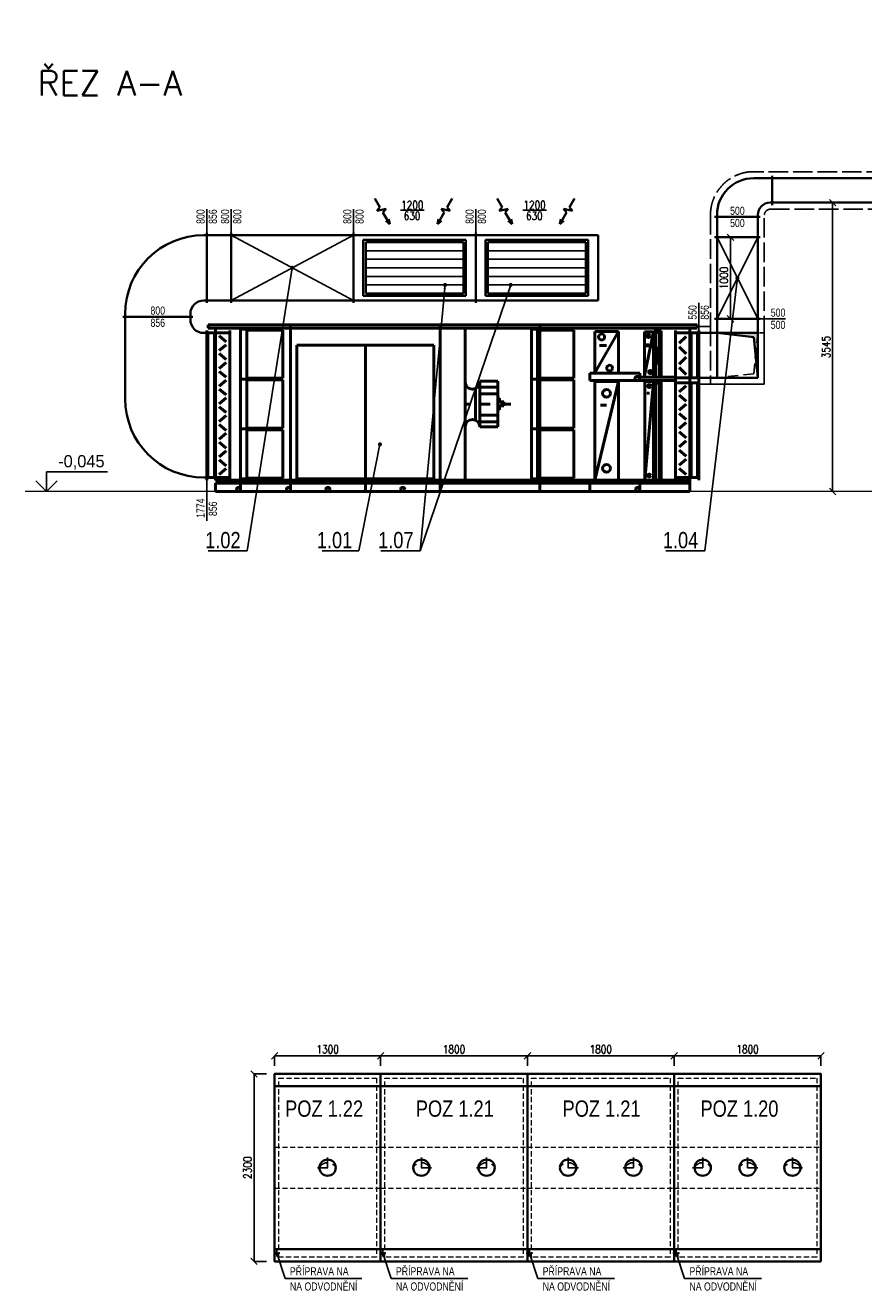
# Model space of a CAD drawing. Header units: millimetres. Extents: x 161070 to 520640, y 9197 to 248394.
# Tile 23 of 137: x 251581 to 261863, y 34040 to 49572. Entities that reach past the tile are written whole.
import ezdxf
from ezdxf.enums import TextEntityAlignment as Align

# ---------------------------------------------------------------- set-up
doc = ezdxf.new("R2010")
doc.units = ezdxf.units.MM
doc.header["$LTSCALE"] = 10
for name, pattern in [('ACAD_ISO02W100', [15, 12, -3]), ('AUSGEZOGEN', [0]), ('DASHDOT', [25.4, 12.7, -6.35, 0, -6.35]), ('DASHED', [19.05, 12.7, -6.35]), ('DASHED2', [9.525, 6.35, -3.175])]:
    doc.linetypes.add(name, pattern=pattern)
doc.layers.get('Defpoints').update_dxf_attribs({"color": 252})
for name, color, linetype, lineweight in [('VZT Odvod', 5, 'Continuous', 35), ('VZT Privod', 6, 'Continuous', 35), ('VZT Text', 2, 'Continuous', 15), ('VZT-komponenty', 1, 'Continuous', 50), ('VZT-koty', 4, 'Continuous', 25)]:
    doc.layers.add(name, color=color, linetype=linetype, lineweight=lineweight)
for name, color, linetype in [('VZT Privod-pozice_odkaz', 7, 'Continuous'), ('VZT Privod-pozice_text', 7, 'Continuous'), ('VZT Tepelná izolace', 3, 'ACAD_ISO02W100'), ('VZT Tepelná izolace-pozice_odkaz', 7, 'Continuous'), ('VZT Tepelná izolace-pozice_text', 7, 'Continuous'), ('Vzt_koty', 4, 'Continuous'), ('VZTPRIVOD', 1, 'Continuous')]:
    doc.layers.add(name, color=color, linetype=linetype)
doc.styles.add('AR-KOTY', font='simplex', dxfattribs={"width": 0.7})
doc.styles.add('Arial', font='arial.ttf')
doc.styles.add('laplan N', font='txt')
doc.styles.add('Romans', font='romans.shx', dxfattribs={"width": 0.8})
doc.styles.add('SIMPLEX', font='simplex.shx', dxfattribs={"width": 0.8})
doc.styles.get("Standard").update_dxf_attribs({"font": 'ic-simplex.shx', "width": 0.8})
doc.dimstyles.new('CADKON', dxfattribs={"dimscale": 50, "dimtxt": 2.5, "dimasz": 2.5, "dimexe": 1.8, "dimexo": 5, "dimgap": 0.6, "dimtad": 1, "dimrnd": 1, "dimtxsty": 'Standard', "dimblk1": 'ARCHTICK', "dimblk2": 'ARCHTICK', "dimsah": 1, "dimcen": 2.5, "dimadec": 1, "dimazin": 2, "dimtfac": 1, "dimtdec": 4, "dimtix": 1, "dimtmove": 1, "dimatfit": 3, "dimldrblk": 'OPEN30', "dimfxl": 5, "dimtolj": 1, "dimarcsym": 0})
doc.dimstyles.new('Standa 50', dxfattribs={"dimtxt": 100, "dimasz": 80, "dimexe": 0, "dimexo": 30, "dimgap": 30, "dimtad": 1, "dimdec": 0, "dimrnd": 1, "dimdsep": 46, "dimtxsty": 'Romans', "dimblk": 'OBLIQUE', "dimcen": 0, "dimclrd": 256, "dimclre": 256, "dimclrt": 256, "dimadec": 0, "dimazin": 0, "dimtfac": 1, "dimtdec": 0, "dimtofl": 0, "dimtmove": 0, "dimatfit": 3, "dimldrblk": 'OBLIQUE', "dimfxl": 1, "dimtvp": 1.1, "dimtolj": 1, "dimlwd": -1, "dimlwe": -1, "dimarcsym": 0})

# ---------------------------------------------------------------- blocks, each defined once
blk = doc.blocks.new('_OBLIQUE')
at = {"color": 0, "linetype": 'ByBlock'}
blk.add_line((-0.5, -0.5), (0.5, 0.5), dxfattribs=at)
blk = doc.blocks.new('*D3143')
at = {"layer": 'Defpoints', "color": 0}
for p in [(261479, 47395), (261473, 43850), (261482, 43850)]:
    blk.add_point(p, dxfattribs=at)
at = {"layer": 'Vzt_koty'}
for p, q in [((261509, 47395), (261482, 47395)), ((261482, 47395), (261482, 43850)), ((261503, 43850), (261482, 43850))]:
    blk.add_line(p, q, dxfattribs=at)
at = {"layer": 'Vzt_koty', "xscale": 80, "yscale": 80, "zscale": 80}
for p, rotation in [((261482, 47395), 90), ((261482, 43850), 270)]:
    blk.add_blockref('_OBLIQUE', p, dxfattribs=dict(at, rotation=rotation))
at = {"layer": 'Vzt_koty', "insert": (261402, 45623), "char_height": 100, "attachment_point": 5, "rotation": 90, "style": 'Romans'}
blk.add_mtext('\\A1;3545', dxfattribs=at)
blk = doc.blocks.new('*U2195')
at = {"color": 0, "linetype": 'ByBlock'}
for p, q in [((0, 300), (0, 330)), ((1500, 300), (1500, 330)), ((1500, 300), (0, 300)), ((0, 300), (0, 0)), ((1500, 0), (1500, 300)), ((0, 0), (1500, 0)), ((0, 0), (0, -30)), ((1500, 0), (1500, -30))]:
    blk.add_line(p, q, dxfattribs=at)
blk = doc.blocks.new('*U2193', base_point=(-25, 150))
at = {"color": 0, "linetype": 'ByBlock', "lineweight": -2}
for p, q in [((-25, 650), (-25, 680)), ((-25, 650), (-25, 650)), ((-25, 150), (-25, 650)), ((0, 650), (-25, 650)), ((450, -25), (450, 200)), ((0, 150), (-25, 150)), ((-25, 150), (-25, 120)), ((-25, 150), (-25, 150)), ((150, 0), (150, -25)), ((150, -25), (120, -25)), ((150, -25), (150, -25)), ((150, -25), (450, -25)), ((450, -25), (480, -25)), ((450, -25), (450, -25))]:
    blk.add_line(p, q, dxfattribs=at)
for centre, radius in [((0, 200), 450), ((0, 0), 150)]:
    blk.add_arc(centre, radius, 0, 90, dxfattribs=at)
blk = doc.blocks.new('*U2203', base_point=(250, 500))
at = {"color": 0, "linetype": 'ByBlock'}
for p, q in [((0, 500), (0, 530)), ((250, 500), (0, 500)), ((0, 500), (0, 0)), ((250, 500), (250, 530)), ((250, 0), (250, 500)), ((0, 0), (0, -30)), ((0, 0), (250, 0)), ((250, 0), (250, -30))]:
    blk.add_line(p, q, dxfattribs=at)
blk = doc.blocks.new('*U2169', base_point=(225, 0))
at = {"color": 0, "linetype": 'ByBlock', "lineweight": -2}
for p, q in [((0, 550), (0, 580)), ((0, 550), (0, 0)), ((225, 550), (0, 550)), ((225, 550), (225, 0)), ((675, 500), (225, 550)), ((725, 550), (225, 550)), ((675, 500), (725, 0)), ((725, 0), (725, 550)), ((0, 0), (0, -30)), ((0, 0), (225, 0)), ((225, 0), (725, 0))]:
    blk.add_line(p, q, dxfattribs=at)
at = {"color": 0, "lineweight": -2}
for points in [[(675, 500), (725, 550), (225, 550)], [(675, 500), (725, 0), (725, 550)], [(675, 500), (725, 0), (725, 0)]]:
    blk.add_solid(points, dxfattribs=at)
blk = doc.blocks.new('*U2172')
at = {"color": 0, "linetype": 'ByBlock', "lineweight": -2}
for p, q in [((500, 725), (0, 725)), ((0, 725), (0, 175)), ((500, 175), (500, 725)), ((0, 175), (0, 0)), ((500, 0), (500, 175)), ((0, 0), (-30, 0)), ((0, 0), (500, 0)), ((500, 0), (530, 0))]:
    blk.add_line(p, q, dxfattribs=at)
at = {"color": 2, "linetype": 'DASHED', "lineweight": 25}
for p, q in [((50, 675), (0, 175)), ((50, 675), (500, 725)), ((0, 175), (500, 175))]:
    blk.add_line(p, q, dxfattribs=at)
blk.add_solid([(50, 675), (500, 725), (500, 725)], dxfattribs=at)
blk = doc.blocks.new('VZT jednotka MANIK - pohled přívod')
at = {"layer": 'VZT-komponenty', "linetype": 'AUSGEZOGEN'}
for p, q in [((-6014, 1254), (-6014, 1294)), ((-6014, 1294), (-5006, 1294)), ((-5006, 1254), (-6014, 1254)), ((-5924, -612), (-5924, 1254)), ((-5924, 1254), (-5006, 1254)), ((-5618, -612), (-5618, 1254)), ((-5006, 1294), (-5006, 1254)), ((-5006, 1254), (-5006, 1294)), ((-5006, 1294), (-3170, 1294)), ((-3170, 1254), (-5006, 1254)), ((-5006, 1254), (-3170, 1254)), ((-5006, 1254), (-5006, -612)), ((-5006, -612), (-5006, 1254)), ((-3170, 1254), (-3170, 1294)), ((-3170, 1294), (-3170, 1254)), ((-3170, 1294), (-1946, 1294)), ((-3170, -612), (-3170, 1254)), ((-3170, 1254), (-3170, -612)), ((-1946, 1254), (-3170, 1254)), ((-3170, 1254), (-1946, 1254)), ((-2864, -612), (-2864, 1254)), ((-2051, -612), (-2051, 1254)), ((-1946, 1294), (-1946, 1254)), ((-1946, 1254), (-1946, 1294)), ((-1946, 1294), (-20, 1294)), ((-1946, 1254), (-1946, -612)), ((-1946, -612), (-1946, 1254)), ((-20, 1254), (-1946, 1254)), ((-1946, 1254), (-110, 1254)), ((-110, 1254), (-110, -612)), ((-20, 1294), (-20, 1254)), ((-6034, 1224), (-6034, -612)), ((-6034, 1193), (-5924, 1193)), ((-6018, 1193), (-5940, 1193)), ((-6018, -581), (-6018, 1193)), ((-5940, 1193), (-5940, -581)), ((-5924, 1224), (-5924, -612)), ((-5924, -612), (-5924, 1224)), ((-5749, 1193), (-5924, 1193)), ((-5793, 1084), (-5880, 1157)), ((-5749, -612), (-5749, 1224)), ((-5618, 627), (-5618, 1239)), ((-5618, 1239), (-5543, 1239)), ((-5543, 1239), (-5543, 627)), ((-5543, 637), (-5543, 1229)), ((-5543, 1229), (-5098, 1229)), ((-5098, 1229), (-5098, 637)), ((-2051, 627), (-2051, 1239)), ((-2051, 1239), (-1976, 1239)), ((-1976, 1239), (-1976, 627)), ((-1976, 637), (-1976, 1229)), ((-1976, 1229), (-1531, 1229)), ((-1531, 1229), (-1531, 637)), ((-1274, 700), (-1274, 1211)), ((-1274, 1211), (-985, 1211)), ((-1274, 704), (-985, 1211)), ((-985, 1211), (-985, 700)), ((-668, 651), (-553, 1207)), ((-664, 1207), (-553, 1207)), ((-664, 651), (-664, 1207)), ((-553, 1207), (-553, 651)), ((-546, 1220), (-461, 1220)), ((-546, 650), (-546, 1220)), ((-526, 1200), (-481, 1200)), ((-526, 650), (-526, 1200)), ((-481, 1200), (-481, 650)), ((-461, 1220), (-461, 650)), ((-285, 1224), (-285, 612)), ((-285, 1193), (-110, 1193)), ((-241, 1066), (-154, 1151)), ((-110, 1224), (-110, 612)), ((-110, 612), (-110, 1224)), ((0, 1193), (-110, 1193)), ((-94, 1193), (-16, 1193)), ((-94, 643), (-94, 1193)), ((-16, 1193), (-16, 643)), ((0, 612), (0, 1224)), ((-5793, 1048), (-5880, 976)), ((-5793, 867), (-5880, 940)), ((-4929, 1042), (-4088, 1042)), ((-4929, -596), (-4929, 1042)), ((-4088, 1042), (-3247, 1042)), ((-4088, -596), (-4088, 1042)), ((-4088, 1042), (-4088, -596)), ((-3247, 1042), (-3247, -596)), ((-1216, 1038), (-1129, 1038)), ((-647, 1038), (-606, 1038)), ((-627, 1017), (-627, 1063)), ((-510, 824), (-510, 1006)), ((-510, 1006), (-498, 1006)), ((-498, 1006), (-498, 824)), ((-241, 1024), (-154, 939)), ((-5793, 831), (-5880, 759)), ((-498, 824), (-510, 824)), ((-241, 812), (-154, 897)), ((-5793, 650), (-5880, 722)), ((-5618, 627), (-5543, 627)), ((-5543, 627), (-5618, 627)), ((-5618, 15), (-5618, 627)), ((-5098, 637), (-5543, 637)), ((-5543, 627), (-5543, 15)), ((-2051, 627), (-1976, 627)), ((-1976, 627), (-2051, 627)), ((-2051, 15), (-2051, 627)), ((-1531, 637), (-1976, 637)), ((-1976, 627), (-1976, 15)), ((-1335, 610), (-1335, 700)), ((-1335, 700), (-722, 700)), ((-985, 700), (-1274, 700)), ((-722, 700), (-722, 610)), ((-722, 610), (-722, 651)), ((-722, 651), (-285, 651)), ((-553, 651), (-664, 651)), ((-461, 650), (-546, 650)), ((-481, 650), (-526, 650)), ((-285, 651), (-285, 610)), ((-285, 643), (-110, 643)), ((-241, 770), (-154, 685)), ((0, 643), (-110, 643)), ((-16, 643), (-94, 643)), ((-5793, 614), (-5880, 541)), ((-5793, 433), (-5880, 505)), ((-5543, 25), (-5543, 617)), ((-5543, 617), (-5098, 617)), ((-5098, 617), (-5098, 25)), ((-2864, 40), (-2864, 602)), ((-2739, 124), (-2739, 512)), ((-2685, 602), (-2463, 602)), ((-2685, 40), (-2685, 602)), ((-2685, 530), (-2464, 530)), ((-2685, 447), (-2685, 530)), ((-2464, 530), (-2464, 447)), ((-2463, 602), (-2463, 40)), ((-1976, 617), (-1531, 617)), ((-1976, 25), (-1976, 617)), ((-1531, 617), (-1531, 25)), ((-722, 610), (-1335, 610)), ((-1274, 597), (-985, 597)), ((-985, 597), (-1274, -612)), ((-1274, -612), (-1274, 597)), ((-1274, -612), (-985, 597)), ((-985, 597), (-985, -612)), ((-285, 610), (-722, 610)), ((-662, 597), (-552, 597)), ((-552, 597), (-662, -612)), ((-662, -612), (-662, 597)), ((-662, -612), (-552, 597)), ((-621, 467), (-621, 439)), ((-552, 597), (-552, -612)), ((-546, 596), (-461, 596)), ((-546, -612), (-546, 596)), ((-526, 576), (-481, 576)), ((-526, -612), (-526, 576)), ((-481, 576), (-481, -612)), ((-461, 596), (-461, -612)), ((-285, 612), (-285, -612)), ((-285, 581), (-110, 581)), ((-241, 469), (-154, 544)), ((-110, 612), (-110, -612)), ((-110, -612), (-110, 612)), ((0, 581), (-110, 581)), ((-94, 581), (-16, 581)), ((-94, -581), (-94, 581)), ((-16, 581), (-16, -581)), ((0, -612), (0, 612)), ((-5793, 397), (-5880, 324)), ((-2464, 447), (-2685, 447)), ((-2463, 394), (-2441, 394)), ((-2463, 347), (-2463, 394)), ((-2463, 347), (-2389, 347)), ((-2463, 298), (-2463, 347)), ((-2441, 347), (-2463, 347)), ((-2441, 394), (-2441, 347)), ((-2389, 347), (-2389, 298)), ((-634, 453), (-607, 453)), ((-241, 431), (-154, 356)), ((-241, 244), (-154, 319)), ((-5793, 215), (-5880, 288)), ((-5793, 179), (-5880, 107)), ((-2685, 183), (-2464, 183)), ((-2685, 101), (-2685, 183)), ((-2464, 183), (-2464, 101)), ((-2389, 298), (-2463, 298)), ((-2463, 298), (-2441, 298)), ((-2463, 248), (-2463, 298)), ((-2441, 248), (-2463, 248)), ((-2441, 298), (-2441, 248)), ((-1202, 308), (-1130, 308)), ((-241, 206), (-154, 131)), ((-5793, -2), (-5880, 71)), ((-5543, 15), (-5618, 15)), ((-5618, 15), (-5543, 15)), ((-5618, -597), (-5618, 15)), ((-5098, 25), (-5543, 25)), ((-5543, 15), (-5543, -597)), ((-5543, -587), (-5543, 5)), ((-5543, 5), (-5098, 5)), ((-5098, 5), (-5098, -587)), ((-2464, 101), (-2685, 101)), ((-2463, 40), (-2685, 40)), ((-2051, -597), (-2051, 15)), ((-1976, 15), (-2051, 15)), ((-2051, 15), (-1976, 15)), ((-1531, 25), (-1976, 25)), ((-1976, 15), (-1976, -597)), ((-1976, -587), (-1976, 5)), ((-1976, 5), (-1531, 5)), ((-1531, 5), (-1531, -587)), ((-241, 19), (-154, 94)), ((-5793, -38), (-5880, -110)), ((-5793, -219), (-5880, -147)), ((-241, -19), (-154, -94)), ((-241, -206), (-154, -131)), ((-5793, -255), (-5880, -328)), ((-241, -244), (-154, -319)), ((-5793, -436), (-5880, -364)), ((-241, -431), (-154, -356)), ((-6034, -581), (-5924, -581)), ((-5940, -581), (-6018, -581)), ((-5749, -581), (-5924, -581)), ((-5006, -612), (-5924, -612)), ((-5793, -472), (-5880, -545)), ((-5543, -597), (-5618, -597)), ((-5098, -587), (-5543, -587)), ((-3170, -612), (-5006, -612)), ((-4088, -596), (-4929, -596)), ((-3247, -596), (-4088, -596)), ((-3170, -612), (-3170, -652)), ((-2864, -612), (-3170, -612)), ((-1946, -612), (-3170, -612)), ((-2864, -652), (-2864, -612)), ((-2864, -612), (-2864, -652)), ((-1946, -612), (-2864, -612)), ((-1976, -597), (-2051, -597)), ((-1531, -587), (-1976, -587)), ((-1946, -612), (-1946, -652)), ((-1334, -612), (-1946, -612)), ((-1946, -652), (-1946, -612)), ((-110, -612), (-1946, -612)), ((-1334, -652), (-1334, -612)), ((-985, -612), (-1274, -612)), ((-722, -612), (-722, -652)), ((-416, -612), (-722, -612)), ((-552, -612), (-662, -612)), ((-461, -612), (-546, -612)), ((-481, -612), (-526, -612)), ((-416, -612), (-416, -652)), ((-416, -652), (-416, -612)), ((-110, -612), (-416, -612)), ((-285, -581), (-110, -581)), ((-241, -469), (-154, -544)), ((0, -581), (-110, -581)), ((-110, -652), (-110, -612)), ((-16, -581), (-94, -581)), ((-5924, -652), (-5924, -752)), ((-5924, -752), (-5924, -652)), ((-5924, -652), (-5618, -652)), ((-5006, -652), (-5924, -652)), ((-5618, -752), (-5924, -752)), ((-5924, -752), (-5006, -752)), ((-5618, -752), (-5618, -652)), ((-5618, -652), (-5618, -752)), ((-5618, -652), (-5006, -652)), ((-5006, -752), (-5618, -752)), ((-5006, -752), (-5006, -652)), ((-5006, -652), (-5006, -752)), ((-5006, -652), (-5006, -752)), ((-5006, -752), (-5006, -652)), ((-3170, -652), (-5006, -652)), ((-5006, -652), (-4088, -652)), ((-5006, -752), (-3170, -752)), ((-4088, -752), (-5006, -752)), ((-4088, -752), (-4088, -652)), ((-4088, -652), (-3170, -652)), ((-4088, -652), (-4088, -752)), ((-3170, -752), (-4088, -752)), ((-3170, -652), (-3170, -752)), ((-3170, -752), (-3170, -652)), ((-3170, -652), (-3170, -752)), ((-1946, -652), (-3170, -652)), ((-3170, -652), (-2864, -652)), ((-3170, -752), (-1946, -752)), ((-2864, -652), (-1946, -652)), ((-1946, -752), (-1946, -652)), ((-1946, -652), (-1946, -752)), ((-1946, -652), (-1334, -652)), ((-110, -652), (-1946, -652)), ((-1946, -752), (-110, -752)), ((-1334, -752), (-1334, -652)), ((-1334, -652), (-722, -652)), ((-722, -752), (-1334, -752)), ((-722, -652), (-722, -752)), ((-722, -652), (-416, -652)), ((-416, -652), (-110, -652)), ((-110, -752), (-110, -652))]:
    blk.add_line(p, q, dxfattribs=at)
at = {"layer": 'VZT-komponenty', "linetype": 'DASHDOT'}
blk.add_line((-2303, 319), (-2863, 319), dxfattribs=at)
at = {"layer": 'VZT-komponenty', "linetype": 'AUSGEZOGEN'}
for centre, radius in [((-1191, 1145), 38), ((-619, 1157), 20.6), ((-1092, 762), 35.4), ((-755, 634), 26.4), ((-594, 713), 20.6), ((-1130, 452), 48.2), ((-607, 542), 18.3), ((-1130, -468), 48.2), ((-607, -557), 18.3), ((-5643, -727), 25), ((-5031, -727), 25), ((-4547, -727), 25), ((-3629, -727), 25), ((-747, -727), 25)]:
    blk.add_circle(centre, radius, dxfattribs=at)
for centre, start, end in [((-2775, 593), 180, 0.0724), ((-2775, 42), 0.0724, 180)]:
    blk.add_arc(centre, 89.6, start, end, dxfattribs=at)
blk = doc.blocks.new('*U3520', base_point=(965, 965))
at = {"color": 0, "linetype": 'ByBlock', "lineweight": -2}
for p, q in [((-35, 965), (-35, 995)), ((0, 965), (-35, 965)), ((-35, 165), (-35, 965)), ((0, 165), (-35, 165)), ((-35, 165), (-35, 135)), ((165, 0), (165, -35)), ((965, 0), (965, -35)), ((135, -35), (995, -35)), ((165, -35), (965, -35))]:
    blk.add_line(p, q, dxfattribs=at)
for radius in [965, 165]:
    blk.add_arc((0, 0), radius, 0, 90, dxfattribs=at)
blk = doc.blocks.new('*U3521', base_point=(300, 400))
at = {"color": 0, "linetype": 'ByBlock', "lineweight": -2}
for p, q in [((0, 400), (0, 430)), ((25, 400), (0, 400)), ((0, 400), (0, -400)), ((0, 400), (0, 400)), ((25, 400), (275, 400)), ((275, 400), (300, 400)), ((300, 400), (300, 430)), ((300, 400), (300, -400)), ((300, 400), (300, 400)), ((25, -400), (0, -400)), ((0, -400), (0, -430)), ((0, -400), (0, -400)), ((275, -400), (25, -400)), ((275, -400), (300, -400)), ((300, -400), (300, -430)), ((300, -400), (300, -400))]:
    blk.add_line(p, q, dxfattribs=at)
blk = doc.blocks.new('*U3519', base_point=(-35, 1939))
at = {"color": 0, "linetype": 'ByBlock', "lineweight": -2}
for p, q in [((-35, 1939), (-35, 1969)), ((-35, 1939), (-35, 1939)), ((-35, 165), (-35, 1939)), ((0, 1939), (-35, 1939)), ((965, -35), (965, 974)), ((0, 165), (-35, 165)), ((-35, 165), (-35, 135)), ((-35, 165), (-35, 165)), ((165, 0), (165, -35)), ((165, -35), (135, -35)), ((165, -35), (165, -35)), ((165, -35), (965, -35)), ((965, -35), (995, -35)), ((965, -35), (965, -35))]:
    blk.add_line(p, q, dxfattribs=at)
for centre, radius in [((0, 974), 965), ((0, 0), 165)]:
    blk.add_arc(centre, radius, 0, 90, dxfattribs=at)
blk = doc.blocks.new('*U3526', base_point=(1500, 800))
at = {"color": 0, "linetype": 'ByBlock', "lineweight": -2}
for points in [[(0, 800), (0, 830)], [(0, 800), (1500, 800)], [(0, 800), (0, 0)], [(1500, 800), (1500, 830)], [(1500, 800), (1500, 0)], [(0, 0), (0, -30)], [(0, 0), (1500, 0)], [(1500, 0), (1500, -30)]]:
    blk.add_lwpolyline(points, dxfattribs=at)
at = {"color": 2, "linetype": 'ByBlock', "lineweight": 25}
for points in [[(0, 800), (1500, 0)], [(1500, 800), (0, 0)]]:
    blk.add_lwpolyline(points, dxfattribs=at)
blk = doc.blocks.new('*U3533')
at = {"color": 0, "linetype": 'ByBlock'}
for p, q in [((0, 800), (0, 830)), ((1500, 800), (0, 800)), ((0, 800), (0, 0)), ((1500, 800), (1500, 830)), ((1500, 0), (1500, 800)), ((0, 0), (0, -30)), ((0, 0), (1500, 0)), ((1500, 0), (1500, -30))]:
    blk.add_line(p, q, dxfattribs=at)
blk = doc.blocks.new('*U3534')
at = {"color": 0, "linetype": 'ByBlock', "lineweight": -2}
for p, q in [((0, 800), (0, 830)), ((1500, 800), (0, 800)), ((0, 800), (0, 0)), ((1500, 0), (1500, 800)), ((0, 0), (1500, 0)), ((0, 0), (0, -30))]:
    blk.add_line(p, q, dxfattribs=at)
blk = doc.blocks.new('*U3535', base_point=(-600, -315))
at = {"color": 0, "linetype": 'ByBlock', "lineweight": -2}
for p, q in [((-630, 345), (-630, -345)), ((-630, 345), (-600, 345)), ((-600, 345), (600, 345)), ((-600, 315), (-600, -315)), ((-600, 315), (600, 315)), ((600, 345), (630, 345)), ((600, 315), (600, -315)), ((630, 345), (630, -345)), ((-630, -345), (-600, -345)), ((-600, -315), (600, -315)), ((-600, -345), (600, -345)), ((600, -345), (630, -345))]:
    blk.add_line(p, q, dxfattribs=at)
at = {"color": 2, "linetype": 'ByBlock', "lineweight": 25}
for p, q in [((-600, 210), (600, 210)), ((-600, 105), (600, 105)), ((-600, 0), (600, 0)), ((-600, -105), (600, -105)), ((-600, -210), (600, -210))]:
    blk.add_line(p, q, dxfattribs=at)
blk = doc.blocks.new('*U2277', base_point=(100.000029, 76.999998))
at = {"color": 0, "linetype": 'ByBlock', "lineweight": -2}
for p, q in [((100.000029, 76.999998), (278.000029, 76.999998)), ((278.000029, 76.999998), (304.513255, 153.999998)), ((331.026481, 76.999998), (304.513255, 153.999998)), ((331.026481, 76.999998), (357.539708, -0.000002)), ((357.539708, -0.000002), (384.052934, 76.999998)), ((384.052934, 76.999998), (620.052934, 76.999998)), ((620.052934, 76.999998), (535.879199, 107.513298)), ((620.052934, 76.999998), (535.879199, 46.486697))]:
    blk.add_line(p, q, dxfattribs=at)
blk = doc.blocks.new('_ArchTick')
at = {"color": 0, "const_width": 0.15}
blk.add_lwpolyline([(-0.5, -0.5), (0.5, 0.5)], dxfattribs=at)
blk = doc.blocks.new('*U2192', base_point=(1000, 500))
at = {"color": 0, "linetype": 'ByBlock', "lineweight": -2}
for points in [[(0, 500), (0, 530)], [(0, 500), (1000, 500)], [(0, 500), (0, 0)], [(1000, 500), (1000, 530)], [(1000, 500), (1000, 0)], [(0, 0), (0, -30)], [(0, 0), (1000, 0)], [(1000, 0), (1000, -30)]]:
    blk.add_lwpolyline(points, dxfattribs=at)
at = {"color": 2, "linetype": 'ByBlock', "lineweight": 25}
for points in [[(0, 500), (1000, 0)], [(1000, 500), (0, 0)]]:
    blk.add_lwpolyline(points, dxfattribs=at)
blk = doc.blocks.new('*D3564')
at = {"layer": 'Defpoints', "color": 0}
for p in [(260064, 46970), (260064, 45970), (260229, 45970)]:
    blk.add_point(p, dxfattribs=at)
at = {"layer": 'Vzt_koty'}
for p, q in [((260094, 46970), (260229, 46970)), ((260229, 46970), (260229, 45970)), ((260094, 45970), (260229, 45970))]:
    blk.add_line(p, q, dxfattribs=at)
at = {"layer": 'Vzt_koty', "xscale": 80, "yscale": 80, "zscale": 80}
for p, rotation in [((260229, 46970), 90), ((260229, 45970), 270)]:
    blk.add_blockref('_OBLIQUE', p, dxfattribs=dict(at, rotation=rotation))
at = {"layer": 'Vzt_koty', "insert": (260149, 46470), "char_height": 100, "attachment_point": 5, "rotation": 90, "style": 'Romans'}
blk.add_mtext('\\A1;1000', dxfattribs=at)
blk = doc.blocks.new('*U3571')
at = {"color": 40, "linetype": 'DASHDOT', "lineweight": 25}
for p, q in [((-125, 0), (125, 0)), ((0, 125), (0, -125))]:
    blk.add_line(p, q, dxfattribs=at)
at = {"color": 0, "linetype": 'ByBlock', "lineweight": -2}
blk.add_circle((0, 0), 100, dxfattribs=at)
at = {"color": 40, "linetype": 'DASHED', "lineweight": 25}
blk.add_arc((50, 0), 112, 116.5651, 243.4349, dxfattribs=at)
blk = doc.blocks.new('*D3572')
at = {"layer": 'Defpoints', "color": 0}
for p in [(257739, 36923), (255939, 36700), (257739, 36700)]:
    blk.add_point(p, dxfattribs=at)
at = {"layer": 'VZT-koty'}
for p, q in [((255939, 36800), (255939, 36923)), ((255939, 36923), (257739, 36923)), ((257739, 36800), (257739, 36923))]:
    blk.add_line(p, q, dxfattribs=at)
at = {"layer": 'VZT-koty', "xscale": 80, "yscale": 80, "zscale": 80, "rotation": 180}
blk.add_blockref('_OBLIQUE', (255939, 36923), dxfattribs=at)
at = {"layer": 'VZT-koty', "xscale": 80, "yscale": 80, "zscale": 80}
blk.add_blockref('_OBLIQUE', (257739, 36923), dxfattribs=at)
at = {"layer": 'VZT-koty', "insert": (256839, 37003), "char_height": 100, "attachment_point": 5, "style": 'Romans'}
blk.add_mtext('\\A1;1800', dxfattribs=at)
blk = doc.blocks.new('*D3573')
at = {"layer": 'Defpoints', "color": 0}
for p in [(259539, 36923), (257739, 36700), (259539, 36700)]:
    blk.add_point(p, dxfattribs=at)
at = {"layer": 'VZT-koty'}
for p, q in [((257739, 36800), (257739, 36923)), ((257739, 36923), (259539, 36923)), ((259539, 36800), (259539, 36923))]:
    blk.add_line(p, q, dxfattribs=at)
at = {"layer": 'VZT-koty', "xscale": 80, "yscale": 80, "zscale": 80, "rotation": 180}
blk.add_blockref('_OBLIQUE', (257739, 36923), dxfattribs=at)
at = {"layer": 'VZT-koty', "xscale": 80, "yscale": 80, "zscale": 80}
blk.add_blockref('_OBLIQUE', (259539, 36923), dxfattribs=at)
at = {"layer": 'VZT-koty', "insert": (258639, 37003), "char_height": 100, "attachment_point": 5, "style": 'Romans'}
blk.add_mtext('\\A1;1800', dxfattribs=at)
blk = doc.blocks.new('*D3574')
at = {"layer": 'Defpoints', "color": 0}
for p in [(261339, 36923), (259539, 36700), (261339, 36700)]:
    blk.add_point(p, dxfattribs=at)
at = {"layer": 'VZT-koty'}
for p, q in [((259539, 36800), (259539, 36923)), ((259539, 36923), (261339, 36923)), ((261339, 36800), (261339, 36923))]:
    blk.add_line(p, q, dxfattribs=at)
at = {"layer": 'VZT-koty', "xscale": 80, "yscale": 80, "zscale": 80, "rotation": 180}
blk.add_blockref('_OBLIQUE', (259539, 36923), dxfattribs=at)
at = {"layer": 'VZT-koty', "xscale": 80, "yscale": 80, "zscale": 80}
blk.add_blockref('_OBLIQUE', (261339, 36923), dxfattribs=at)
at = {"layer": 'VZT-koty', "insert": (260439, 37003), "char_height": 100, "attachment_point": 5, "style": 'Romans'}
blk.add_mtext('\\A1;1800', dxfattribs=at)
blk = doc.blocks.new('*D3575')
at = {"layer": 'Defpoints', "color": 0}
for p in [(255939, 36923), (254639, 36700), (255939, 36700)]:
    blk.add_point(p, dxfattribs=at)
at = {"layer": 'VZT-koty'}
for p, q in [((254639, 36800), (254639, 36923)), ((254639, 36923), (255939, 36923)), ((255939, 36800), (255939, 36923))]:
    blk.add_line(p, q, dxfattribs=at)
at = {"layer": 'VZT-koty', "xscale": 80, "yscale": 80, "zscale": 80, "rotation": 180}
blk.add_blockref('_OBLIQUE', (254639, 36923), dxfattribs=at)
at = {"layer": 'VZT-koty', "xscale": 80, "yscale": 80, "zscale": 80}
blk.add_blockref('_OBLIQUE', (255939, 36923), dxfattribs=at)
at = {"layer": 'VZT-koty', "insert": (255289, 37003), "char_height": 100, "attachment_point": 5, "style": 'Romans'}
blk.add_mtext('\\A1;1300', dxfattribs=at)
blk = doc.blocks.new('*D3576')
at = {"layer": 'Defpoints', "color": 0}
for p in [(254639, 36700), (254386, 34400), (254638, 34400)]:
    blk.add_point(p, dxfattribs=at)
at = {"layer": 'VZT-koty'}
for p, q in [((254539, 36700), (254386, 36700)), ((254386, 36700), (254386, 34400)), ((254538, 34400), (254386, 34400))]:
    blk.add_line(p, q, dxfattribs=at)
at = {"layer": 'VZT-koty', "xscale": 80, "yscale": 80, "zscale": 80}
for p, rotation in [((254386, 36700), 90), ((254386, 34400), 270)]:
    blk.add_blockref('_OBLIQUE', p, dxfattribs=dict(at, rotation=rotation))
at = {"layer": 'VZT-koty', "insert": (254306, 35550), "char_height": 100, "attachment_point": 5, "rotation": 90, "style": 'Romans'}
blk.add_mtext('\\A1;2300', dxfattribs=at)
blk = doc.blocks.new('*U3578')
at = {"color": 40, "linetype": 'DASHDOT', "lineweight": 25}
for p, q in [((-40, 0), (40, 0)), ((0, 40), (0, -40))]:
    blk.add_line(p, q, dxfattribs=at)
at = {"color": 0, "linetype": 'ByBlock', "lineweight": -2}
blk.add_circle((0, 0), 15, dxfattribs=at)
at = {"color": 40, "linetype": 'DASHED', "lineweight": 25}
blk.add_arc((50, 0), 52.2, 163.3008, 196.6992, dxfattribs=at)

msp = doc.modelspace()

# ---------------------------------------------------------------- linework, layer by layer
at = {"color": 252}
for p, q in [((251709.1, 43981.4), (251840.3, 43850.2)), ((251840.3, 43850.2), (251840.3, 44090.2)), ((251840.3, 44090.2), (251840.3, 44090.2)), ((251840.3, 44090.2), (252590.3, 44090.2)), ((251840.3, 43850.2), (251971.6, 43981.4))]:
    msp.add_line(p, q, dxfattribs=at)
at = {"color": 252, "lineweight": 15}
msp.add_line((262157.2, 43850.2), (251581.1, 43850.2), dxfattribs=at)
at = {"layer": 'VZT Odvod'}
for p, q in [((254638.5, 36550.1), (255938.5, 36550.1)), ((255938.5, 36550.1), (257738.5, 36550.1)), ((257738.5, 36550.1), (259538.5, 36550.1)), ((259538.5, 36550.1), (261338.5, 36550.1)), ((254638.5, 34550.1), (255938.5, 34550.1)), ((255938.5, 34550.1), (257738.5, 34550.1)), ((257738.5, 34550.1), (259538.5, 34550.1)), ((259538.5, 34550.1), (261338.5, 34550.1))]:
    msp.add_line(p, q, dxfattribs=at)
for points in [[(255938.1, 34400.1), (254638.1, 34400.1), (254638.5, 36700.1), (255938.5, 36700.1)], [(257738.5, 34400.1), (255938.5, 34400.1), (255938.5, 36700.1), (257738.5, 36700.1)], [(259538.5, 34400.1), (257738.5, 34400.1), (257738.5, 36700.1), (259538.5, 36700.1)], [(261338.5, 34400.1), (259538.5, 34400.1), (259538.5, 36700.1), (261338.5, 36700.1)]]:
    msp.add_lwpolyline(points, close=True, dxfattribs=at)
at = {"layer": 'VZT Tepelná izolace', "ltscale": 2}
for points in [[(263037.2, 47775.2), (260514.3, 47775.2, 0.4139266), (259984.3, 47245.2), (259984.3, 45795.2), (260644.3, 45795.2), (260644.3, 45165.2), (259839.3, 45165.2)], [(259839.3, 45875.2), (259984.3, 45875.2), (259984.3, 45165.2), (260644.3, 45165.2), (260644.3, 47245.2, -0.3450609), (260714.3, 47315.2), (263037.2, 47315.2)]]:
    msp.add_lwpolyline(points, format="xyb", dxfattribs=at)
at = {"layer": 'VZT Text', "linetype": 'DASHED2'}
for p, q in [((254638.5, 35800.1), (255938.5, 35800.1)), ((255938.5, 35800.1), (257738.5, 35800.1)), ((257738.5, 35800.1), (259538.5, 35800.1)), ((259538.5, 35800.1), (261338.5, 35800.1)), ((254638.5, 35300.1), (255938.5, 35300.1)), ((255938.5, 35300.1), (257738.5, 35300.1)), ((257738.5, 35300.1), (259538.5, 35300.1)), ((259538.5, 35300.1), (261338.5, 35300.1))]:
    msp.add_line(p, q, dxfattribs=at)
for points in [[(255888.5, 34450.1), (254688.5, 34450.1), (254688.5, 36650.1), (255888.5, 36650.1)], [(257688.5, 34450.1), (255988.5, 34450.1), (255988.5, 36650.1), (257688.5, 36650.1)], [(259488.5, 34450.1), (257788.5, 34450.1), (257788.5, 36650.1), (259488.5, 36650.1)], [(261288.5, 34450.1), (259588.5, 34450.1), (259588.5, 36650.1), (261288.5, 36650.1)]]:
    msp.add_lwpolyline(points, close=True, dxfattribs=at)
at = {"layer": 'VZT-koty'}
for p, q in [((253805.3, 47025.2), (253805.3, 47313.2)), ((254105.3, 47025.2), (254105.3, 47313.2)), ((255605.3, 47025.2), (255605.3, 47313.2)), ((256473.1, 47300.7), (256183.8, 47300.7)), ((257105.3, 47025.2), (257105.3, 47313.2)), ((257973.1, 47300.7), (257683.8, 47300.7)), ((259839.3, 45826.2), (259839.3, 46164.2)), ((260564.3, 45970.2), (260902.3, 45970.2)), ((253805.3, 43487.9), (253805.3, 43991.2)), ((254664.2, 34498.9), (254767.4, 34189.1)), ((255964.2, 34498.9), (256067.4, 34189.1)), ((257764.2, 34498.9), (257867.4, 34189.1)), ((259564.2, 34498.9), (259667.4, 34189.1)), ((254767.4, 34189.1), (255708, 34189.1)), ((256067.4, 34189.1), (257008, 34189.1)), ((257867.4, 34189.1), (258808, 34189.1)), ((259667.4, 34189.1), (260608, 34189.1))]:
    msp.add_line(p, q, dxfattribs=at)

# ---------------------------------------------------------------- block references
at = {"layer": 'VZT Odvod', "xscale": -1}
for p, rotation in [((255288.4, 35550.1), 90.00000000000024), ((257238.5, 35550.1), 90.00000000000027), ((259038.5, 35550.1), 90.00000000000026), ((259888.5, 35550.1), 90.00000000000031)]:
    msp.add_blockref('*U3571', p, dxfattribs=dict(at, rotation=rotation))
at = {"layer": 'VZT Odvod'}
for p, rotation in [((256438.5, 35550.1), 269.9999999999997), ((258238.5, 35550.1), 269.9999999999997), ((260438.5, 35550.1), 269.9999999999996), ((260988.5, 35550.1), 269.9999999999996)]:
    msp.add_blockref('*U3571', p, dxfattribs=dict(at, rotation=rotation))
at = {"layer": 'VZT Privod'}
for name, p, rotation in [('*U2193', (260564.3, 47220.2), 89.99999999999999), ('*U2195', (260739.3, 47395.2), 360), ('*U2203', (260564.3, 46970.2), 270), ('*U3520', (252805.3, 46995.2), 89.99999999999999), ('*U3521', (254105.3, 46995.2), 360), ('*U3526', (254105.3, 46195.2), 180), ('*U3533', (255605.3, 46195.2), 360), ('*U3534', (257105.3, 46195.2), 360), ('*U2192', (260564.3, 45970.2), 270), ('*U3519', (253805.3, 44021.2), 179.999999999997), ('*U2169', (260064.3, 45245.2), 360), ('*U2172', (260564.3, 45970.2), 180)]:
    msp.add_blockref(name, p, dxfattribs=dict(at, rotation=rotation))
at = {"layer": 'VZT Privod', "yscale": 0.7, "zscale": 0.7}
for p, xscale, rotation in [((255868, 47446.9), -0.7, 119.9999999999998), ((256818, 47446.9), 0.7, 240.0000000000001), ((257368, 47446.9), -0.7, 119.9999999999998), ((258318, 47446.9), 0.7, 240.0000000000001)]:
    msp.add_blockref('*U2277', p, dxfattribs=dict(at, xscale=xscale, rotation=rotation))
at = {"layer": 'VZT Privod', "color": 2, "rotation": 360}
for p in [(255755.3, 46280.2), (257255.3, 46280.2)]:
    msp.add_blockref('*U3535', p, dxfattribs=at)
at = {"layer": 'VZT Tepelná izolace', "rotation": 360}
msp.add_blockref('VZT jednotka MANIK - pohled přívod', (259839.3, 44602.2), dxfattribs=at)
at = {"layer": 'VZT Text', "linetype": 'DASHED2', "rotation": 270}
for p in [(254664.2, 34498.9), (255964.2, 34498.9), (257764.2, 34498.9), (259564.2, 34498.9)]:
    msp.add_blockref('*U3578', p, dxfattribs=at)

# ---------------------------------------------------------------- texts
at = {"color": 252, "style": 'laplan N'}
msp.add_text('-0,045', height=150, dxfattribs=at).set_placement((252552.8, 44296.4), align=Align.TOP_RIGHT)
at = {"layer": 'VZT Privod-pozice_text', "color": 210, "char_height": 200, "attachment_point": 9, "style": 'Arial'}
for s, insert in [('\\W0.8\\H200.0\\C210;1.02', (254221.8, 43150.1)), ('\\W0.8\\H200.0\\C210;1.04', (259834.8, 43150.1))]:
    msp.add_mtext(s, dxfattribs=dict(at, insert=insert))
at = {"layer": 'VZT Privod-pozice_text', "color": 210, "char_height": 200, "width": 1204.042, "attachment_point": 9, "style": 'Arial'}
for s, insert in [('{\\W0.8;POZ 1.22}', (255723.7, 36172.3)), ('{\\W0.8;POZ 1.21}', (257326.6, 36172.3)), ('{\\W0.8;POZ 1.21}', (259126.6, 36172.3)), ('{\\W0.8;POZ 1.20}', (260817.8, 36172.3))]:
    msp.add_mtext(s, dxfattribs=dict(at, insert=insert))
at = {"layer": 'VZT Tepelná izolace-pozice_text', "color": 210, "insert": (255591.4, 43150.1), "char_height": 200, "attachment_point": 9, "style": 'Arial'}
msp.add_mtext('\\W0.8\\H200.0\\C210;1.01', dxfattribs=at)
at = {"layer": 'VZT Tepelná izolace-pozice_text', "color": 210, "insert": (256342.6, 43150.1), "char_height": 200, "width": 369.48, "attachment_point": 9, "style": 'Arial'}
msp.add_mtext('{\\W0.8;1.07}', dxfattribs=at)
at = {"layer": 'VZT-koty', "style": 'AR-KOTY', "width": 0.8}
for s, p in [('1200', (256464, 47315.7)), ('1200', (257964, 47315.7)), ('630', (256426.9, 47182.6)), ('630', (257926.9, 47182.6))]:
    msp.add_text(s, height=100, dxfattribs=at).set_placement(p, align=Align.RIGHT)
at = {"layer": 'VZT-koty', "width": 0.8}
for p in [(253680.3, 47313.2), (253980.3, 47313.2), (255480.3, 47313.2), (256980.3, 47313.2)]:
    msp.add_text('800', height=100, rotation=90, dxfattribs=at).set_placement(p, align=Align.TOP_RIGHT)
for s, p in [('856', (253930.3, 47313.2)), ('800', (254230.3, 47313.2)), ('800', (255730.3, 47313.2)), ('800', (257230.3, 47313.2))]:
    msp.add_text(s, height=100, rotation=90, dxfattribs=at).set_placement(p, align=Align.RIGHT)
for s, p in [('500', (260314.3, 47245.2)), ('800', (253205.3, 46020.2))]:
    msp.add_text(s, height=100, dxfattribs=at).set_placement(p, align=Align.CENTER)
for s, p in [('500', (260314.3, 47195.2)), ('856', (253205.3, 45970.2))]:
    msp.add_text(s, height=100, dxfattribs=at).set_placement(p, align=Align.TOP_CENTER)
for s, p in [('550', (259814.3, 45958.5)), ('1774', (253780.3, 43525.9))]:
    msp.add_text(s, height=100, rotation=90, dxfattribs=at).set_placement(p)
for p in [(259864.3, 45958.5), (253830.3, 43548.5)]:
    msp.add_text('856', height=100, rotation=90, dxfattribs=at).set_placement(p, align=Align.TOP_LEFT)
msp.add_text('500', height=100, dxfattribs=at).set_placement((260902.3, 45995.2), align=Align.RIGHT)
msp.add_text('500', height=100, dxfattribs=at).set_placement((260902.3, 45945.2), align=Align.TOP_RIGHT)
for s, p in [('PŘÍPRAVA NA', (254826.6, 34227.9)), ('PŘÍPRAVA NA', (256126.6, 34227.9)), ('PŘÍPRAVA NA', (257926.6, 34227.9)), ('PŘÍPRAVA NA', (259726.6, 34227.9)), ('NA ODVODNĚNÍ', (254826.6, 34042.1)), ('NA ODVODNĚNÍ', (256126.6, 34042.1)), ('NA ODVODNĚNÍ', (257926.6, 34042.1)), ('NA ODVODNĚNÍ', (259726.6, 34042.1))]:
    msp.add_text(s, height=100, dxfattribs=at).set_placement(p)
at = {"layer": 'VZTPRIVOD', "insert": (251731.4, 48711.4), "char_height": 300, "attachment_point": 7, "style": 'SIMPLEX'}
msp.add_mtext('{\\W1;ŘEZ A-A}', dxfattribs=at)

# ---------------------------------------------------------------- dimensions: what is measured, and where the dimension line sits
at = {"layer": 'VZT-koty'}
for base, p1, p2, picture, middle in [((255938.5, 36923), (254638.5, 36700.1), (255938.5, 36699.9), '*D3575', (255288.5, 37003)), ((257738.5, 36923), (255938.5, 36700.1), (257738.5, 36700.1), '*D3572', (256838.5, 37003)), ((259538.5, 36923), (257738.5, 36700.1), (259538.5, 36700.1), '*D3573', (258638.5, 37003)), ((261338.5, 36923), (259538.5, 36700.1), (261338.5, 36700.1), '*D3574', (260438.5, 37003))]:
    dim = msp.add_linear_dim(base=base, p1=p1, p2=p2, dimstyle='Standa 50', override={"dimexo": 100}, dxfattribs=at)
    dim.commit()
    dim.dimension.update_dxf_attribs({"geometry": picture, "text_midpoint": middle})
dim = msp.add_linear_dim(base=(254385.7, 34400.1), p1=(254638.5, 36700.1), p2=(254638.1, 34400.1), angle=90, dimstyle='Standa 50', override={"dimexo": 100}, dxfattribs=at)
dim.commit()
dim.dimension.update_dxf_attribs({"geometry": '*D3576', "text_midpoint": (254305.7, 35550.1)})
at = {"layer": 'Vzt_koty'}
for base, p1, p2, angle, picture, middle in [((261481.6, 43850.2), (261478.9, 47395.2), (261472.5, 43850.2), 270, '*D3143', (261401.6, 45622.7)), ((260228.9, 45970.2), (260064.3, 46970.2), (260064.3, 45970.2), 90, '*D3564', (260148.9, 46470.2))]:
    dim = msp.add_linear_dim(base=base, p1=p1, p2=p2, angle=angle, dimstyle='Standa 50', dxfattribs=at)
    dim.commit()
    dim.dimension.update_dxf_attribs({"geometry": picture, "text_midpoint": middle})

# ---------------------------------------------------------------- leaders
at = {"layer": 'VZT Privod-pozice_odkaz', "color": 102, "annotation_type": 0, "has_hookline": 1, "hookline_direction": 1}
for points, text_width in [([(254855.3, 46595.2), (254301.8, 43120.1), (254251.8, 43120.1)], 398.4), ([(260314.3, 46470.2), (259914.8, 43120.1), (259864.8, 43120.1)], 399.5)]:
    msp.add_leader(points, dimstyle='CADKON', override={"dimscale": 50, "dimasz": 1, "dimgap": 0.6, "dimldrblk": 'Dot'}, dxfattribs=dict(at, text_width=text_width))
at = {"layer": 'VZT Tepelná izolace-pozice_odkaz', "color": 102, "annotation_type": 0, "has_hookline": 1, "hookline_direction": 1}
for points, text_width in [([(256728.7, 46385.2), (256422.6, 43120.1), (256372.6, 43120.1)], 400), ([(257533.7, 46385.2), (256422.6, 43120.1), (256372.6, 43120.1)], 400), ([(255929.9, 44428.7), (255671.4, 43120.1), (255621.4, 43120.1)], 369.3)]:
    msp.add_leader(points, dimstyle='CADKON', override={"dimscale": 50, "dimasz": 1, "dimgap": 0.6, "dimldrblk": 'Dot'}, dxfattribs=dict(at, text_width=text_width))

doc.saveas('drawing.dxf')
